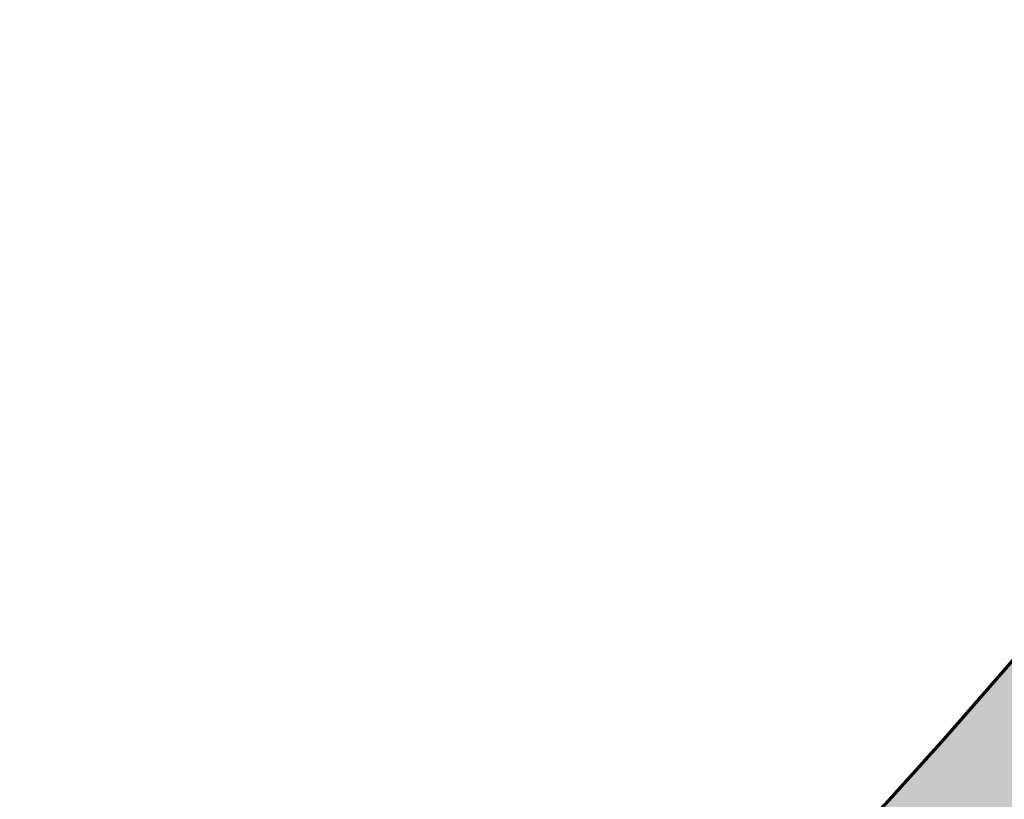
# Model space of a CAD drawing. Extents: x 101660 to 104160, y 476491 to 478824.
# Tile 5 of 15: x 102620 to 102748, y 477580 to 477682. Entities that reach past the tile are written whole.
import ezdxf

# ---------------------------------------------------------------- set-up
doc = ezdxf.new("R2010")
doc.units = 0
doc.header["$LTSCALE"] = 0.5
doc.layers.add('B-WE-OG-INFO_EIS VOORZORGSMAATREGEL-GV', color=7, linetype='Continuous', lineweight=70, true_color=0xfa194b)
doc.layers.add('B-WE-OG-INFO_EIS VOORZORGSMAATREGEL-V', color=7, linetype='Continuous', lineweight=18, true_color=0xfa194b, transparency=0.8)

msp = doc.modelspace()

# ---------------------------------------------------------------- hatches: boundary and pattern name
at = {"layer": 'B-WE-OG-INFO_EIS VOORZORGSMAATREGEL-V'}
msp.add_hatch(color=256, dxfattribs=at).paths.add_polyline_path([(102335.64, 477110.48), (102335.65, 477110.48), (102336.89, 477110.68), (102336.89, 477110.68), (102338.11, 477111.03), (102338.11, 477111.03), (102339.27, 477111.53), (102339.27, 477111.53), (102340.36, 477112.17), (102340.36, 477112.17), (102341.36, 477112.95), (102341.36, 477112.95), (102342.11, 477113.68), (102342.11, 477113.68), (102363.79, 477137.35), (102363.79, 477137.35), (102381.31, 477157.13), (102402.32, 477180.46), (102444.99, 477227.27), (102444.99, 477227.27), (102526.9, 477320.29), (102552.65, 477347.9), (102552.65, 477347.9), (102622.82, 477426.75), (102684.26, 477495.37), (102684.26, 477495.37), (102724.98, 477541.79), (102748.35, 477567.3), (102748.35, 477567.3), (102755.38, 477575.08), (102755.38, 477575.08), (102765.03, 477586.15), (102803.62, 477628.67), (102803.62, 477628.67), (102826.34, 477654.53), (102826.34, 477654.53), (102835.61, 477665.76), (102835.61, 477665.76), (102836.35, 477666.78), (102836.35, 477666.78), (102836.96, 477667.89), (102836.96, 477667.89), (102837.42, 477669.07), (102837.42, 477669.07), (102837.73, 477670.29), (102837.73, 477670.29), (102837.88, 477671.55), (102837.88, 477671.55), (102837.87, 477672.81), (102837.87, 477672.81), (102837.71, 477674.06), (102837.71, 477674.07), (102837.38, 477675.29), (102837.38, 477675.29), (102836.91, 477676.46), (102836.91, 477676.46), (102836.29, 477677.56), (102836.29, 477677.56), (102835.54, 477678.58), (102835.54, 477678.58), (102834.66, 477679.49), (102834.66, 477679.49), (102833.68, 477680.28), (102833.68, 477680.28), (102832.6, 477680.95), (102832.6, 477680.95), (102831.45, 477681.47), (102831.45, 477681.47), (102830.24, 477681.84), (102830.24, 477681.84), (102829, 477682.06), (102829, 477682.06), (102827.73, 477682.12), (102827.73, 477682.12), (102826.47, 477682.02), (102826.47, 477682.02), (102825.24, 477681.76), (102825.24, 477681.76), (102824.04, 477681.35), (102824.04, 477681.35), (102822.91, 477680.79), (102822.91, 477680.79), (102821.85, 477680.09), (102821.85, 477680.09), (102820.9, 477679.26), (102820.9, 477679.26), (102820.19, 477678.49), (102820.19, 477678.49), (102811.22, 477667.62), (102788.75, 477642.04), (102750.16, 477599.52), (102750.16, 477599.52), (102740.36, 477588.29), (102733.51, 477580.71), (102710.01, 477555.05), (102710.01, 477555.05), (102669.25, 477508.59), (102607.9, 477440.07), (102537.79, 477361.29), (102511.99, 477333.62), (102511.99, 477333.62), (102430.16, 477240.69), (102387.47, 477193.85), (102387.47, 477193.85), (102366.45, 477170.52), (102366.45, 477170.52), (102348.98, 477150.8), (102327.36, 477127.19), (102327.36, 477127.19), (102326.57, 477126.21), (102326.57, 477126.21), (102325.9, 477125.13), (102325.9, 477125.13), (102325.38, 477123.98), (102325.38, 477123.98), (102325.01, 477122.77), (102325.01, 477122.77), (102324.79, 477121.53), (102324.79, 477121.53), (102324.74, 477120.27), (102324.74, 477120.26), (102324.84, 477119.01), (102324.84, 477119), (102325.1, 477117.77), (102325.1, 477117.77), (102325.51, 477116.57), (102325.51, 477116.57), (102326.07, 477115.44), (102326.07, 477115.44), (102326.77, 477114.39), (102326.77, 477114.39), (102327.6, 477113.43), (102327.6, 477113.43), (102328.54, 477112.59), (102328.54, 477112.59), (102329.58, 477111.87), (102329.58, 477111.87), (102330.7, 477111.29), (102330.7, 477111.29), (102331.89, 477110.85), (102331.89, 477110.85), (102333.12, 477110.57), (102333.12, 477110.57), (102334.38, 477110.45), (102334.38, 477110.45)])

# ---------------------------------------------------------------- linework, layer by layer
at = {"layer": 'B-WE-OG-INFO_EIS VOORZORGSMAATREGEL-GV', "flags": 128}
msp.add_lwpolyline([(102750.16, 477599.52), (102740.36, 477588.29), (102733.51, 477580.71), (102710.01, 477555.05)], dxfattribs=at)

doc.saveas('drawing.dxf')
